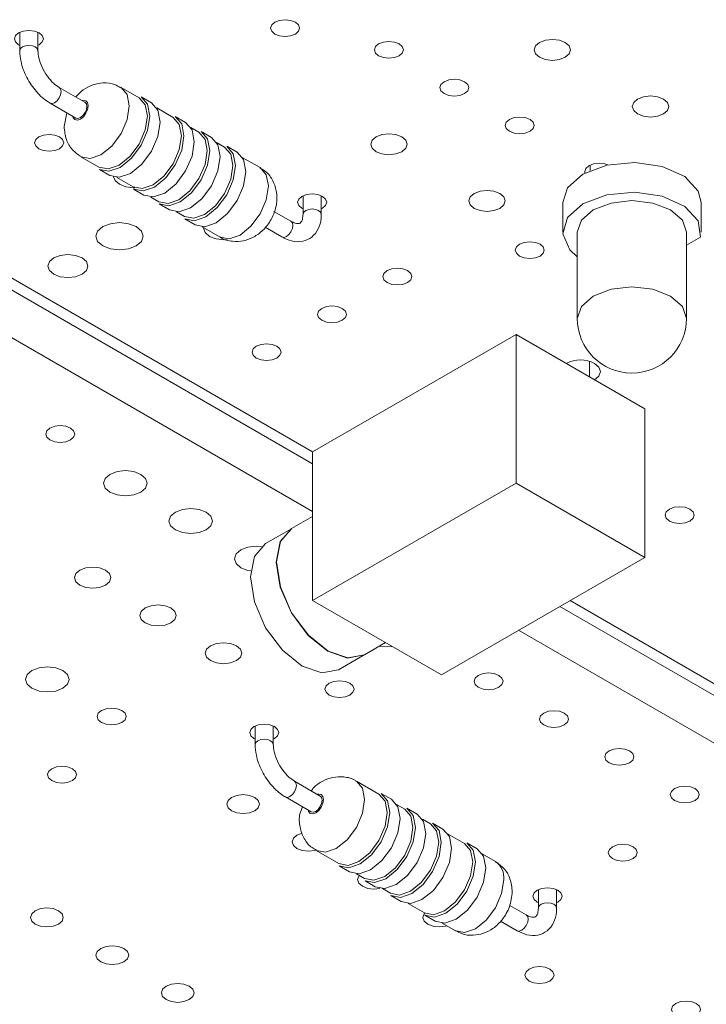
# Model space of a CAD drawing. Header units: millimetres. Extents: x 0 to 210, y 0 to 297.
# Tile 9 of 14: x 111.23 to 115, y 139.54 to 144.95. Entities that reach past the tile are written whole.
import ezdxf

# ---------------------------------------------------------------- set-up
doc = ezdxf.new("R2010")
doc.units = ezdxf.units.MM

msp = doc.modelspace()

# ---------------------------------------------------------------- linework, layer by layer
at = {"color": 7, "linetype": 'Continuous', "lineweight": 15}
for p, q in [((111.2339, 144.8824), (111.2339, 144.7811)), ((111.3339, 144.7811), (111.3339, 144.8823)), ((112.842, 142.5127), (109.0943, 144.6762)), ((109.3772, 144.5782), (112.842, 142.578)), ((111.5918, 144.4978), (111.4504, 144.5795)), ((111.8889, 144.5226), (111.7899, 144.5798)), ((111.9576, 144.4945), (111.901, 144.5272)), ((111.4004, 144.4929), (111.5418, 144.4112)), ((111.4916, 144.4402), (111.4775, 144.3647)), ((112.076, 144.4146), (111.9861, 144.4665)), ((112.1446, 144.3865), (112.0881, 144.4192)), ((112.842, 142.2514), (109.0943, 144.4149)), ((112.2174, 144.333), (112.1732, 144.3585)), ((112.2861, 144.3049), (112.2295, 144.3375)), ((112.3589, 144.2513), (112.3146, 144.2769)), ((112.4275, 144.2232), (112.3709, 144.2559)), ((111.5699, 144.1987), (111.6689, 144.1416)), ((112.5536, 144.1389), (112.456, 144.1952)), ((114.3658, 144.1527), (114.3658, 144.1226)), ((111.671, 144.1288), (111.7276, 144.0962)), ((111.7661, 144.0854), (111.856, 144.0335)), ((111.8581, 144.0208), (111.9147, 143.9881)), ((112.7896, 143.9843), (112.7896, 143.8831)), ((112.8896, 143.8831), (112.8896, 143.9843)), ((111.9532, 143.9774), (111.9974, 143.9519)), ((111.9995, 143.9392), (112.0561, 143.9065)), ((114.2154, 143.9478), (114.2154, 143.7845)), ((114.9754, 143.7845), (114.9754, 143.9478)), ((112.0946, 143.8958), (112.1389, 143.8703)), ((112.7232, 143.8447), (112.6296, 143.8987)), ((112.7896, 143.8841), (112.7896, 143.8831)), ((112.1409, 143.8575), (112.1975, 143.8249)), ((112.2361, 143.8142), (112.3336, 143.7578)), ((112.5811, 143.8113), (112.6732, 143.7581)), ((114.2954, 143.7845), (114.2954, 143.3109)), ((114.8954, 143.3109), (114.8954, 143.7845)), ((114.8954, 143.7127), (114.9725, 143.7572)), ((113.9592, 143.2229), (112.842, 142.578)), ((113.9592, 142.4064), (113.9592, 143.2229)), ((114.6663, 142.8147), (113.9592, 143.2229)), ((114.235, 143.0639), (114.235, 143.0637)), ((114.3623, 143.0756), (114.3623, 142.9903)), ((114.6663, 141.9982), (114.6663, 142.8147)), ((112.842, 141.7614), (112.842, 142.578)), ((113.9592, 142.4064), (112.842, 141.7614)), ((114.6663, 141.9982), (113.9592, 142.4064)), ((112.842, 142.2234), (112.7269, 142.1569)), ((112.7255, 142.1561), (112.584, 142.0744)), ((113.5491, 141.3532), (114.6663, 141.9982)), ((112.842, 141.7614), (113.5491, 141.3532)), ((116.7311, 140.2676), (114.1998, 141.7289)), ((114.2563, 141.7615), (117.014, 140.1695)), ((116.7311, 140.0063), (113.9735, 141.5982)), ((113.1268, 141.4641), (113.242, 141.5305)), ((112.984, 141.3816), (113.1254, 141.4632)), ((112.5262, 141.0726), (112.5262, 140.9713)), ((112.6262, 140.9713), (112.6262, 141.0725)), ((112.8841, 140.688), (112.7427, 140.7696)), ((113.2062, 140.6983), (113.0822, 140.7699)), ((113.2749, 140.6702), (113.2183, 140.7029)), ((112.6927, 140.683), (112.8341, 140.6014)), ((113.3477, 140.6167), (113.3034, 140.6422)), ((113.4163, 140.5886), (113.3597, 140.6213)), ((113.4891, 140.535), (113.4448, 140.5606)), ((113.5577, 140.507), (113.5011, 140.5396)), ((113.6762, 140.427), (113.5863, 140.4789)), ((113.7448, 140.3989), (113.6882, 140.4316)), ((112.8622, 140.3889), (112.9862, 140.3173)), ((113.8459, 140.3291), (113.7734, 140.3709)), ((112.9883, 140.3045), (113.0449, 140.2719)), ((113.0834, 140.2611), (113.1277, 140.2356)), ((113.1297, 140.2229), (113.1863, 140.1902)), ((113.2249, 140.1795), (113.2691, 140.154)), ((114.0819, 140.1744), (114.0819, 140.0732)), ((114.1819, 140.0732), (114.1819, 140.1744)), ((113.2712, 140.1412), (113.3277, 140.1086)), ((113.3663, 140.0979), (113.4562, 140.046)), ((114.0154, 140.0349), (113.9242, 140.0876)), ((114.0819, 140.0732), (114.0819, 140.0743)), ((113.4583, 140.0332), (113.5148, 140.0006)), ((113.5534, 139.9899), (113.6259, 139.948)), ((113.8741, 140.001), (113.9654, 139.9483))]:
    msp.add_line(p, q, dxfattribs=at)
at = {"color": 7, "linetype": 'Continuous', "lineweight": 15, "flags": 128}
for points in [[(112.7473, 144.9378), (112.7214, 144.9477), (112.6909, 144.9512), (112.6603, 144.9477), (112.6345, 144.9378), (112.6172, 144.9228), (112.6111, 144.9052), (112.6172, 144.8876), (112.6345, 144.8726), (112.6603, 144.8627), (112.6909, 144.8592), (112.7214, 144.8627), (112.7473, 144.8726), (112.7646, 144.8876), (112.7706, 144.9052), (112.7646, 144.9228), (112.7473, 144.9378)], [(111.3402, 144.8791), (111.3144, 144.8891), (111.2838, 144.8926), (111.2533, 144.8891), (111.2274, 144.8791), (111.2102, 144.8641), (111.2041, 144.8465), (111.2102, 144.8289), (111.2274, 144.814), (111.2339, 144.8106)], [(111.3339, 144.8107), (111.3402, 144.814), (111.3575, 144.8289), (111.3636, 144.8465), (111.3575, 144.8641), (111.3402, 144.8791)], [(113.3173, 144.8181), (113.2915, 144.8281), (113.2609, 144.8316), (113.2304, 144.8281), (113.2045, 144.8181), (113.1872, 144.8032), (113.1812, 144.7855), (113.1872, 144.7679), (113.2045, 144.753), (113.2304, 144.743), (113.2609, 144.7395), (113.2915, 144.743), (113.3173, 144.753), (113.3346, 144.7679), (113.3407, 144.7855), (113.3346, 144.8032), (113.3173, 144.8181)], [(114.2297, 144.8264), (114.1973, 144.8389), (114.159, 144.8433), (114.1207, 144.8389), (114.0882, 144.8264), (114.0665, 144.8077), (114.0589, 144.7855), (114.0665, 144.7634), (114.0882, 144.7447), (114.1207, 144.7322), (114.159, 144.7278), (114.1973, 144.7322), (114.2297, 144.7447), (114.2514, 144.7634), (114.259, 144.7855), (114.2514, 144.8077), (114.2297, 144.8264)], [(113.6765, 144.6107), (113.6507, 144.6207), (113.6201, 144.6242), (113.5896, 144.6207), (113.5638, 144.6107), (113.5465, 144.5958), (113.5404, 144.5782), (113.5465, 144.5606), (113.5638, 144.5456), (113.5896, 144.5356), (113.6201, 144.5321), (113.6507, 144.5356), (113.6765, 144.5456), (113.6938, 144.5606), (113.6999, 144.5782), (113.6938, 144.5958), (113.6765, 144.6107)], [(111.901, 144.5272), (111.901, 144.5272), (111.9362, 144.4866), (111.9486, 144.4219), (111.9362, 144.3429), (111.901, 144.2616), (111.8482, 144.1904), (111.786, 144.1402), (111.7238, 144.1186), (111.671, 144.1288)], [(114.7685, 144.5154), (114.7361, 144.5279), (114.6978, 144.5323), (114.6595, 144.5279), (114.627, 144.5154), (114.6053, 144.4966), (114.5977, 144.4745), (114.6053, 144.4524), (114.627, 144.4336), (114.6595, 144.4211), (114.6978, 144.4167), (114.7361, 144.4211), (114.7685, 144.4336), (114.7902, 144.4524), (114.7979, 144.4745), (114.7902, 144.4966), (114.7685, 144.5154)], [(111.5418, 144.4112), (111.5533, 144.409), (111.5668, 144.4137), (111.5803, 144.4246), (111.5918, 144.4401), (111.5995, 144.4578), (111.6021, 144.475)], [(111.6021, 144.475), (111.5995, 144.489), (111.5918, 144.4978), (111.5918, 144.4978)], [(111.6689, 144.1416), (111.7194, 144.1317), (111.7789, 144.1524), (111.8385, 144.2005), (111.8889, 144.2686), (111.9226, 144.3463), (111.9345, 144.4219), (111.9226, 144.4838), (111.8889, 144.5226), (111.8889, 144.5226)], [(112.0052, 144.3892), (111.9928, 144.454), (111.9576, 144.4945), (111.9576, 144.4945)], [(112.0881, 144.4192), (112.0881, 144.4192), (112.1233, 144.3786), (112.1357, 144.3139), (112.1233, 144.2349), (112.0881, 144.1536), (112.0353, 144.0824), (111.9731, 144.0322), (111.9109, 144.0106), (111.8581, 144.0208)], [(114.0358, 144.4034), (114.0099, 144.4134), (113.9794, 144.4169), (113.9488, 144.4134), (113.923, 144.4034), (113.9057, 144.3884), (113.8996, 144.3708), (113.9057, 144.3532), (113.923, 144.3383), (113.9488, 144.3283), (113.9794, 144.3248), (114.0099, 144.3283), (114.0358, 144.3383), (114.053, 144.3532), (114.0591, 144.3708), (114.053, 144.3884), (114.0358, 144.4034)], [(111.7276, 144.0962), (111.7803, 144.0859), (111.8426, 144.1075), (111.9048, 144.1578), (111.9576, 144.2289), (111.9928, 144.3102), (112.0052, 144.3892)], [(111.856, 144.0335), (111.9065, 144.0237), (111.966, 144.0444), (112.0256, 144.0925), (112.076, 144.1605), (112.1097, 144.2383), (112.1216, 144.3139), (112.1097, 144.3758), (112.076, 144.4146), (112.076, 144.4146)], [(112.1923, 144.2812), (112.1799, 144.3459), (112.1447, 144.3865), (112.1446, 144.3865)], [(111.4516, 144.308), (111.4257, 144.318), (111.3952, 144.3215), (111.3647, 144.318), (111.3388, 144.308), (111.3215, 144.293), (111.3154, 144.2754), (111.3215, 144.2578), (111.3388, 144.2429), (111.3647, 144.2329), (111.3952, 144.2294), (111.4257, 144.2329), (111.4516, 144.2429), (111.4689, 144.2578), (111.475, 144.2754), (111.4689, 144.293), (111.4516, 144.308)], [(111.9974, 143.9519), (112.0479, 143.9421), (112.1074, 143.9628), (112.167, 144.0108), (112.2174, 144.0789), (112.2512, 144.1567), (112.263, 144.2322), (112.2512, 144.2941), (112.2174, 144.333), (112.2174, 144.333)], [(112.2295, 144.3375), (112.2295, 144.3375), (112.2648, 144.297), (112.2771, 144.2322), (112.2648, 144.1532), (112.2295, 144.0719), (112.1767, 144.0008), (112.1145, 143.9505), (112.0523, 143.9289), (111.9995, 143.9392)], [(113.3317, 144.308), (113.2992, 144.3205), (113.2609, 144.3249), (113.2226, 144.3205), (113.1902, 144.308), (113.1685, 144.2892), (113.1609, 144.2671), (113.1685, 144.245), (113.1902, 144.2263), (113.2226, 144.2138), (113.2609, 144.2094), (113.2992, 144.2138), (113.3317, 144.2263), (113.3534, 144.245), (113.361, 144.2671), (113.3534, 144.2892), (113.3317, 144.308)], [(111.9147, 143.9881), (111.9674, 143.9779), (112.0297, 143.9995), (112.0919, 144.0498), (112.1447, 144.1209), (112.1799, 144.2022), (112.1923, 144.2812)], [(112.3709, 144.2559), (112.3709, 144.2559), (112.4062, 144.2153), (112.4186, 144.1506), (112.4062, 144.0716), (112.3709, 143.9903), (112.3182, 143.9191), (112.2559, 143.8689), (112.1937, 143.8473), (112.1409, 143.8575)], [(112.3337, 144.1996), (112.3213, 144.2643), (112.2861, 144.3049), (112.2861, 144.3049)], [(112.0561, 143.9065), (112.1088, 143.8963), (112.1711, 143.9179), (112.2333, 143.9681), (112.2861, 144.0393), (112.3213, 144.1206), (112.3337, 144.1996)], [(112.1389, 143.8703), (112.1893, 143.8605), (112.2489, 143.8812), (112.3084, 143.9292), (112.3589, 143.9973), (112.3926, 144.075), (112.4044, 144.1506), (112.3926, 144.2125), (112.3589, 144.2513), (112.3589, 144.2513)], [(112.4751, 144.1179), (112.4628, 144.1827), (112.4275, 144.2232), (112.4275, 144.2232)], [(114.2154, 143.9478), (114.2414, 144.0275), (114.3267, 144.1029), (114.4573, 144.1522), (114.6112, 144.167), (114.7624, 144.1448), (114.8855, 144.0895), (114.9597, 144.0103), (114.9754, 143.9478)], [(114.4638, 144.1536), (114.4463, 144.1593), (114.4158, 144.1628), (114.3853, 144.1593), (114.3594, 144.1493), (114.3421, 144.1344), (114.336, 144.1168), (114.3373, 144.1088)], [(112.1975, 143.8249), (112.2503, 143.8146), (112.3125, 143.8362), (112.3747, 143.8865), (112.4275, 143.9576), (112.4628, 144.0389), (112.4751, 144.1179)], [(111.749, 144.0877), (111.7571, 144.068), (111.781, 144.0473), (111.8168, 144.0335), (111.8589, 144.0287), (111.8658, 144.0288)], [(112.896, 143.981), (112.8701, 143.9909), (112.8396, 143.9945), (112.8091, 143.9909), (112.7832, 143.981), (112.7659, 143.966), (112.7598, 143.9484), (112.7659, 143.9308), (112.7832, 143.9158), (112.7896, 143.9125)], [(113.8705, 143.9969), (113.838, 144.0095), (113.7998, 144.0139), (113.7615, 144.0095), (113.729, 143.9969), (113.7073, 143.9782), (113.6997, 143.9561), (113.7073, 143.934), (113.729, 143.9152), (113.7615, 143.9027), (113.7998, 143.8983), (113.838, 143.9027), (113.8705, 143.9152), (113.8922, 143.934), (113.8998, 143.9561), (113.8922, 143.9782), (113.8705, 143.9969)], [(114.2954, 143.6498), (114.2541, 143.6881), (114.2157, 143.7754), (114.2414, 143.8642), (114.3267, 143.9396), (114.4573, 143.9888), (114.6112, 144.0037), (114.7624, 143.9815), (114.8855, 143.9262), (114.9597, 143.847), (114.9725, 143.7572), (114.9725, 143.7572)], [(112.8896, 143.9125), (112.896, 143.9158), (112.9133, 143.9308), (112.9193, 143.9484), (112.9133, 143.966), (112.896, 143.981)], [(114.2954, 143.7845), (114.3182, 143.8507), (114.3833, 143.9069), (114.4806, 143.9445), (114.5954, 143.9577), (114.7102, 143.9445), (114.8075, 143.9069), (114.8726, 143.8508), (114.8954, 143.7845), (114.8954, 143.7845)], [(111.8733, 143.8149), (111.8311, 143.8311), (111.7813, 143.8369), (111.7316, 143.8311), (111.6894, 143.8149), (111.6612, 143.7905), (111.6513, 143.7618), (111.6612, 143.733), (111.6894, 143.7087), (111.7316, 143.6924), (111.7813, 143.6867), (111.8311, 143.6924), (111.8733, 143.7087), (111.9015, 143.733), (111.9114, 143.7618), (111.9015, 143.7905), (111.8733, 143.8149)], [(112.2438, 143.8097), (112.2437, 143.8066), (112.2521, 143.7822), (112.276, 143.7616), (112.3117, 143.7478), (112.3539, 143.7429), (112.3722, 143.7438)], [(114.0911, 143.7186), (114.0652, 143.7286), (114.0347, 143.7321), (114.0042, 143.7286), (113.9783, 143.7186), (113.961, 143.7037), (113.9549, 143.6861), (113.961, 143.6685), (113.9783, 143.6535), (114.0042, 143.6435), (114.0347, 143.64), (114.0652, 143.6436), (114.0911, 143.6535), (114.1084, 143.6685), (114.1144, 143.6861), (114.1084, 143.7037), (114.0911, 143.7186)], [(111.5762, 143.6434), (111.5405, 143.6572), (111.4983, 143.662), (111.4561, 143.6572), (111.4203, 143.6434), (111.3964, 143.6227), (111.3881, 143.5984), (111.3964, 143.574), (111.4203, 143.5534), (111.4561, 143.5396), (111.4983, 143.5347), (111.5405, 143.5396), (111.5762, 143.5534), (111.6001, 143.574), (111.6085, 143.5984), (111.6001, 143.6227), (111.5762, 143.6434)], [(113.364, 143.5731), (113.3382, 143.5831), (113.3076, 143.5866), (113.2771, 143.5831), (113.2512, 143.5731), (113.2339, 143.5581), (113.2279, 143.5405), (113.2339, 143.5229), (113.2512, 143.508), (113.2771, 143.498), (113.3076, 143.4945), (113.3382, 143.498), (113.364, 143.508), (113.3813, 143.5229), (113.3874, 143.5405), (113.3813, 143.5581), (113.364, 143.5731)], [(113.0048, 143.3657), (112.9789, 143.3757), (112.9484, 143.3792), (112.9179, 143.3757), (112.892, 143.3657), (112.8747, 143.3508), (112.8687, 143.3331), (112.8747, 143.3155), (112.892, 143.3006), (112.9179, 143.2906), (112.9484, 143.2871), (112.9789, 143.2906), (113.0048, 143.3006), (113.0221, 143.3155), (113.0282, 143.3331), (113.0221, 143.3508), (113.0048, 143.3657)], [(112.6456, 143.1583), (112.6197, 143.1683), (112.5892, 143.1718), (112.5587, 143.1683), (112.5328, 143.1583), (112.5155, 143.1434), (112.5095, 143.1258), (112.5155, 143.1082), (112.5328, 143.0932), (112.5587, 143.0832), (112.5892, 143.0797), (112.6197, 143.0832), (112.6456, 143.0932), (112.6629, 143.1082), (112.669, 143.1258), (112.6629, 143.1434), (112.6456, 143.1583)], [(114.3907, 142.9738), (114.4145, 142.9944), (114.4229, 143.0188), (114.4145, 143.0431), (114.3907, 143.0638)], [(111.5125, 142.7087), (111.4866, 142.7187), (111.4561, 142.7222), (111.4256, 142.7187), (111.3997, 142.7087), (111.3824, 142.6937), (111.3764, 142.6761), (111.3824, 142.6585), (111.3997, 142.6436), (111.4256, 142.6336), (111.4561, 142.6301), (111.4866, 142.6336), (111.5125, 142.6436), (111.5298, 142.6585), (111.5359, 142.6761), (111.5298, 142.6937), (111.5125, 142.7087)], [(111.8987, 142.4546), (111.8598, 142.4697), (111.8139, 142.4749), (111.768, 142.4697), (111.7291, 142.4546), (111.7031, 142.4322), (111.694, 142.4057), (111.7031, 142.3792), (111.7291, 142.3568), (111.768, 142.3418), (111.8139, 142.3365), (111.8598, 142.3418), (111.8987, 142.3568), (111.9246, 142.3792), (111.9338, 142.4057), (111.9246, 142.4322), (111.8987, 142.4546)], [(112.2579, 142.2473), (112.219, 142.2623), (112.1731, 142.2676), (112.1272, 142.2623), (112.0883, 142.2473), (112.0623, 142.2248), (112.0532, 142.1983), (112.0623, 142.1719), (112.0883, 142.1494), (112.1272, 142.1344), (112.1731, 142.1291), (112.219, 142.1344), (112.2579, 142.1494), (112.2839, 142.1719), (112.293, 142.1983), (112.2839, 142.2248), (112.2579, 142.2473)], [(114.914, 142.2635), (114.8881, 142.2735), (114.8576, 142.277), (114.8271, 142.2735), (114.8012, 142.2635), (114.7839, 142.2486), (114.7779, 142.231), (114.7839, 142.2134), (114.8012, 142.1984), (114.8271, 142.1885), (114.8576, 142.1849), (114.8881, 142.1884), (114.914, 142.1984), (114.9313, 142.2134), (114.9374, 142.231), (114.9313, 142.2486), (114.914, 142.2635)], [(113.1254, 141.4632), (113.0337, 141.4454), (112.9254, 141.483), (112.8172, 141.5704), (112.7254, 141.6942), (112.6641, 141.8355), (112.6426, 141.9729), (112.6641, 142.0855), (112.7254, 142.1561), (112.7255, 142.1561)], [(113.1268, 141.4641), (113.0351, 141.4462), (112.9269, 141.4839), (112.8186, 141.5712), (112.7269, 141.695), (112.6655, 141.8363), (112.644, 141.9738), (112.6655, 142.0863), (112.7269, 142.1569), (112.7269, 142.1569)], [(112.5615, 142.0581), (112.5323, 142.0602), (112.4864, 142.0549), (112.4475, 142.0399), (112.4215, 142.0175), (112.4124, 141.991), (112.4215, 141.9645), (112.4475, 141.942), (112.4864, 141.927), (112.5027, 141.9239)], [(112.984, 141.3816), (112.8923, 141.3638), (112.784, 141.4014), (112.6758, 141.4887), (112.584, 141.6125), (112.5227, 141.7539), (112.5012, 141.8913), (112.5227, 142.0039), (112.584, 142.0744), (112.584, 142.0744)], [(111.705, 141.9281), (111.6726, 141.9407), (111.6343, 141.9451), (111.596, 141.9407), (111.5635, 141.9281), (111.5418, 141.9094), (111.5342, 141.8873), (111.5418, 141.8652), (111.5635, 141.8464), (111.596, 141.8339), (111.6343, 141.8295), (111.6726, 141.8339), (111.705, 141.8464), (111.7267, 141.8652), (111.7344, 141.8873), (111.7267, 141.9094), (111.705, 141.9281)], [(112.0643, 141.7208), (112.0318, 141.7333), (111.9935, 141.7377), (111.9552, 141.7333), (111.9227, 141.7208), (111.901, 141.702), (111.8934, 141.6799), (111.901, 141.6578), (111.9227, 141.6391), (111.9552, 141.6265), (111.9935, 141.6222), (112.0318, 141.6265), (112.0643, 141.6391), (112.0859, 141.6578), (112.0936, 141.6799), (112.0859, 141.702), (112.0643, 141.7208)], [(112.4235, 141.5134), (112.391, 141.5259), (112.3527, 141.5303), (112.3144, 141.5259), (112.2819, 141.5134), (112.2602, 141.4947), (112.2526, 141.4726), (112.2602, 141.4504), (112.2819, 141.4317), (112.3144, 141.4192), (112.3527, 141.4148), (112.391, 141.4192), (112.4235, 141.4317), (112.4452, 141.4504), (112.4528, 141.4726), (112.4452, 141.4947), (112.4235, 141.5134)], [(113.2088, 141.5114), (113.2507, 141.507), (113.2792, 141.509)], [(111.4701, 141.3778), (111.4312, 141.3928), (111.3853, 141.3981), (111.3395, 141.3928), (111.3006, 141.3778), (111.2746, 141.3553), (111.2655, 141.3288), (111.2746, 141.3024), (111.3006, 141.2799), (111.3395, 141.2649), (111.3853, 141.2596), (111.4312, 141.2649), (111.4701, 141.2799), (111.4961, 141.3024), (111.5052, 141.3289), (111.4961, 141.3553), (111.4701, 141.3778)], [(113.8646, 141.3508), (113.8387, 141.3608), (113.8082, 141.3643), (113.7777, 141.3608), (113.7518, 141.3508), (113.7345, 141.3359), (113.7285, 141.3183), (113.7345, 141.3007), (113.7518, 141.2857), (113.7777, 141.2757), (113.8082, 141.2722), (113.8387, 141.2757), (113.8646, 141.2857), (113.8819, 141.3007), (113.888, 141.3183), (113.8819, 141.3359), (113.8646, 141.3508)], [(113.046, 141.3079), (113.0201, 141.3179), (112.9896, 141.3214), (112.9591, 141.3179), (112.9332, 141.3079), (112.9159, 141.293), (112.9098, 141.2753), (112.9159, 141.2577), (112.9332, 141.2428), (112.9591, 141.2328), (112.9896, 141.2293), (113.0201, 141.2328), (113.046, 141.2428), (113.0633, 141.2577), (113.0693, 141.2753), (113.0633, 141.293), (113.046, 141.3079)], [(111.7952, 141.1574), (111.7693, 141.1673), (111.7388, 141.1708), (111.7083, 141.1673), (111.6824, 141.1574), (111.6651, 141.1424), (111.6591, 141.1248), (111.6651, 141.1072), (111.6824, 141.0922), (111.7083, 141.0823), (111.7388, 141.0788), (111.7693, 141.0823), (111.7952, 141.0922), (111.8125, 141.1072), (111.8186, 141.1248), (111.8125, 141.1424), (111.7952, 141.1574)], [(114.2238, 141.1435), (114.1979, 141.1534), (114.1674, 141.1569), (114.1369, 141.1534), (114.111, 141.1435), (114.0937, 141.1285), (114.0877, 141.1109), (114.0937, 141.0933), (114.111, 141.0783), (114.1369, 141.0684), (114.1674, 141.0649), (114.1979, 141.0684), (114.2238, 141.0783), (114.2411, 141.0933), (114.2472, 141.1109), (114.2411, 141.1285), (114.2238, 141.1435)], [(112.6325, 141.0692), (112.6066, 141.0792), (112.5761, 141.0827), (112.5456, 141.0792), (112.5197, 141.0692), (112.5024, 141.0543), (112.4964, 141.0367), (112.5024, 141.019), (112.5197, 141.0041), (112.5262, 141.0008)], [(112.6262, 141.0008), (112.6325, 141.0041), (112.6498, 141.019), (112.6559, 141.0367), (112.6498, 141.0543), (112.6325, 141.0692)], [(114.583, 140.9361), (114.5572, 140.9461), (114.5266, 140.9496), (114.4961, 140.9461), (114.4702, 140.9361), (114.453, 140.9212), (114.4469, 140.9035), (114.453, 140.8859), (114.4702, 140.871), (114.4961, 140.861), (114.5266, 140.8575), (114.5572, 140.861), (114.583, 140.871), (114.6003, 140.8859), (114.6064, 140.9035), (114.6003, 140.9212), (114.583, 140.9361)], [(111.5226, 140.8382), (111.4967, 140.8482), (111.4662, 140.8517), (111.4356, 140.8482), (111.4098, 140.8382), (111.3925, 140.8233), (111.3864, 140.8057), (111.3925, 140.788), (111.4098, 140.7731), (111.4356, 140.7631), (111.4662, 140.7596), (111.4967, 140.7631), (111.5226, 140.7731), (111.5399, 140.788), (111.5459, 140.8057), (111.5399, 140.8233), (111.5226, 140.8382)], [(114.9422, 140.7287), (114.9164, 140.7387), (114.8859, 140.7422), (114.8553, 140.7387), (114.8295, 140.7287), (114.8122, 140.7138), (114.8061, 140.6962), (114.8122, 140.6786), (114.8295, 140.6636), (114.8553, 140.6536), (114.8858, 140.6501), (114.9164, 140.6536), (114.9422, 140.6636), (114.9595, 140.6786), (114.9656, 140.6962), (114.9595, 140.7138), (114.9422, 140.7287)], [(112.524, 140.6806), (112.4949, 140.6919), (112.4605, 140.6958), (112.4261, 140.6919), (112.3969, 140.6806), (112.3774, 140.6638), (112.3705, 140.6439), (112.3774, 140.6241), (112.3969, 140.6072), (112.4261, 140.596), (112.4605, 140.592), (112.4949, 140.596), (112.524, 140.6072), (112.5435, 140.6241), (112.5504, 140.6439), (112.5435, 140.6638), (112.524, 140.6806)], [(112.8841, 140.688), (112.8841, 140.688), (112.8917, 140.6792), (112.8944, 140.6651)], [(112.9862, 140.3173), (113.0367, 140.3075), (113.0962, 140.3281), (113.1558, 140.3762), (113.2062, 140.4443), (113.24, 140.522), (113.2518, 140.5976), (113.24, 140.6595), (113.2062, 140.6983), (113.2062, 140.6983)], [(113.2183, 140.7029), (113.2183, 140.7029), (113.2536, 140.6623), (113.2659, 140.5976), (113.2536, 140.5186), (113.2183, 140.4373), (113.1655, 140.3661), (113.1033, 140.3159), (113.0411, 140.2943), (112.9883, 140.3045)], [(112.8944, 140.6651), (112.8917, 140.6479), (112.8841, 140.6303), (112.8726, 140.6148), (112.8591, 140.6039), (112.8455, 140.5992), (112.8341, 140.6014)], [(113.3225, 140.5649), (113.3101, 140.6297), (113.2749, 140.6702), (113.2749, 140.6702)], [(113.1277, 140.2356), (113.1781, 140.2258), (113.2377, 140.2465), (113.2972, 140.2945), (113.3477, 140.3626), (113.3814, 140.4404), (113.3932, 140.5159), (113.3814, 140.5779), (113.3477, 140.6167), (113.3477, 140.6167)], [(113.3597, 140.6213), (113.3597, 140.6212), (113.395, 140.5807), (113.4074, 140.5159), (113.395, 140.4369), (113.3597, 140.3556), (113.307, 140.2845), (113.2447, 140.2343), (113.1825, 140.2126), (113.1297, 140.2229)], [(113.4639, 140.4833), (113.4516, 140.548), (113.4163, 140.5886), (113.4163, 140.5886)], [(113.0449, 140.2719), (113.0976, 140.2616), (113.1599, 140.2832), (113.2221, 140.3335), (113.2749, 140.4046), (113.3101, 140.4859), (113.3225, 140.5649)], [(113.2691, 140.154), (113.3196, 140.1442), (113.3791, 140.1649), (113.4386, 140.2129), (113.4891, 140.281), (113.5228, 140.3587), (113.5346, 140.4343), (113.5228, 140.4962), (113.4891, 140.535), (113.4891, 140.535)], [(113.5011, 140.5396), (113.5012, 140.5396), (113.5364, 140.499), (113.5488, 140.4343), (113.5364, 140.3553), (113.5012, 140.274), (113.4484, 140.2028), (113.3862, 140.1526), (113.3239, 140.131), (113.2712, 140.1412)], [(112.7852, 140.4845), (112.7561, 140.4733), (112.7366, 140.4564), (112.7298, 140.4365), (112.7366, 140.4167), (112.7561, 140.3998), (112.7853, 140.3886), (112.8197, 140.3846), (112.8541, 140.3886), (112.8637, 140.3913)], [(113.1863, 140.1902), (113.2391, 140.18), (113.3013, 140.2016), (113.3635, 140.2518), (113.4163, 140.323), (113.4516, 140.4043), (113.4639, 140.4833)], [(113.6054, 140.4016), (113.593, 140.4664), (113.5577, 140.5069), (113.5577, 140.507)], [(113.4562, 140.046), (113.5067, 140.0362), (113.5662, 140.0569), (113.6257, 140.1049), (113.6762, 140.173), (113.7099, 140.2507), (113.7217, 140.3263), (113.7099, 140.3882), (113.6762, 140.427), (113.6762, 140.427)], [(113.6882, 140.4316), (113.6883, 140.4316), (113.7235, 140.391), (113.7359, 140.3263), (113.7235, 140.2473), (113.6883, 140.166), (113.6355, 140.0948), (113.5733, 140.0446), (113.511, 140.023), (113.4583, 140.0332)], [(114.6017, 140.4098), (114.5758, 140.4198), (114.5453, 140.4233), (114.5148, 140.4198), (114.4889, 140.4098), (114.4716, 140.3949), (114.4656, 140.3772), (114.4716, 140.3596), (114.4889, 140.3447), (114.5148, 140.3347), (114.5453, 140.3312), (114.5758, 140.3347), (114.6017, 140.3447), (114.619, 140.3596), (114.6251, 140.3772), (114.619, 140.3949), (114.6017, 140.4098)], [(113.3277, 140.1086), (113.3805, 140.0983), (113.4427, 140.12), (113.505, 140.1702), (113.5577, 140.2414), (113.593, 140.3226), (113.6054, 140.4016)], [(113.7925, 140.2936), (113.7801, 140.3584), (113.7448, 140.3989), (113.7448, 140.3989)], [(113.0985, 140.2524), (113.0958, 140.249), (113.089, 140.2292), (113.0958, 140.2093), (113.1153, 140.1925), (113.1445, 140.1812), (113.1789, 140.1773), (113.2119, 140.1809)], [(113.5148, 140.0006), (113.5676, 139.9903), (113.6298, 140.0119), (113.6921, 140.0622), (113.7448, 140.1333), (113.7801, 140.2146), (113.7925, 140.2936)], [(114.1883, 140.1711), (114.1624, 140.1811), (114.1319, 140.1846), (114.1013, 140.1811), (114.0755, 140.1711), (114.0582, 140.1562), (114.0521, 140.1386), (114.0582, 140.1209), (114.0755, 140.106), (114.0819, 140.1027)], [(114.1819, 140.1027), (114.1883, 140.106), (114.2056, 140.1209), (114.2116, 140.1386), (114.2056, 140.1562), (114.1883, 140.1711)], [(111.4464, 140.0585), (111.4172, 140.0698), (111.3828, 140.0737), (111.3484, 140.0698), (111.3193, 140.0585), (111.2998, 140.0417), (111.2929, 140.0218), (111.2998, 140.0019), (111.3192, 139.9851), (111.3484, 139.9739), (111.3828, 139.9699), (111.4172, 139.9739), (111.4464, 139.9851), (111.4659, 140.0019), (111.4727, 140.0218), (111.4659, 140.0417), (111.4464, 140.0585)], [(113.4577, 140.0451), (113.455, 140.0417), (113.4482, 140.0218), (113.455, 140.0019), (113.4745, 139.9851), (113.5037, 139.9739), (113.5381, 139.9699), (113.5725, 139.9739), (113.5784, 139.9754)], [(111.8056, 139.8511), (111.7765, 139.8624), (111.742, 139.8664), (111.7076, 139.8624), (111.6785, 139.8511), (111.659, 139.8343), (111.6521, 139.8144), (111.659, 139.7946), (111.6785, 139.7777), (111.7076, 139.7665), (111.742, 139.7625), (111.7765, 139.7665), (111.8056, 139.7777), (111.8251, 139.7946), (111.832, 139.8144), (111.8251, 139.8343), (111.8056, 139.8511)], [(114.1445, 139.7377), (114.1186, 139.7477), (114.0879, 139.7512), (114.0573, 139.7477), (114.0314, 139.7377), (114.014, 139.7227), (114.0079, 139.705), (114.014, 139.6873), (114.0314, 139.6724), (114.0573, 139.6623), (114.0879, 139.6588), (114.1185, 139.6623), (114.1445, 139.6724), (114.1618, 139.6873), (114.1679, 139.705), (114.1618, 139.7227), (114.1445, 139.7377)], [(112.1648, 139.6438), (112.1357, 139.655), (112.1013, 139.659), (112.0668, 139.655), (112.0377, 139.6438), (112.0182, 139.6269), (112.0113, 139.6071), (112.0182, 139.5872), (112.0377, 139.5704), (112.0668, 139.5591), (112.1013, 139.5552), (112.1357, 139.5591), (112.1648, 139.5704), (112.1843, 139.5872), (112.1912, 139.6071), (112.1843, 139.6269), (112.1648, 139.6438)], [(114.9491, 139.549), (114.9232, 139.559), (114.8927, 139.5625), (114.8622, 139.559), (114.8363, 139.549), (114.819, 139.5341), (114.8129, 139.5165), (114.819, 139.4988), (114.8363, 139.4839), (114.8622, 139.4739), (114.8927, 139.4704), (114.9232, 139.4739), (114.9491, 139.4839), (114.9664, 139.4988), (114.9724, 139.5165), (114.9664, 139.5341), (114.9491, 139.549)]]:
    msp.add_lwpolyline(points, dxfattribs=at)
at = {"color": 8, "linetype": 'Continuous', "lineweight": 15, "flags": 128}
for points in [[(111.2339, 144.7811), (111.2378, 144.7922), (111.2486, 144.8015), (111.2648, 144.8078), (111.2839, 144.81), (111.3031, 144.8078), (111.3193, 144.8015), (111.3301, 144.7922), (111.3339, 144.7811), (111.3339, 144.7811)], [(111.4004, 144.4929), (111.4118, 144.4907), (111.4254, 144.4954), (111.4389, 144.5063), (111.4504, 144.5217), (111.458, 144.5394), (111.4607, 144.5566), (111.458, 144.5707), (111.4504, 144.5795), (111.4504, 144.5795)], [(111.5699, 144.1987), (111.5699, 144.1987), (111.6204, 144.1889), (111.6799, 144.2096), (111.7395, 144.2576), (111.7899, 144.3257), (111.8236, 144.4035), (111.8355, 144.479), (111.8236, 144.5409), (111.79, 144.5797)], [(111.5252, 144.4208), (111.5276, 144.4132), (111.5368, 144.4026), (111.5506, 144.3999), (111.5668, 144.4056), (111.583, 144.4187), (111.5968, 144.4372), (111.606, 144.4584), (111.6092, 144.479), (111.606, 144.4959), (111.5968, 144.5065), (111.583, 144.5092), (111.5752, 144.5074)], [(112.3336, 143.7578), (112.3841, 143.748), (112.4436, 143.7687), (112.5031, 143.8168), (112.5536, 143.8848), (112.5873, 143.9626), (112.5992, 144.0382), (112.5873, 144.1001), (112.5536, 144.1389), (112.5536, 144.1389)], [(112.8896, 143.8831), (112.8858, 143.8941), (112.8749, 143.9035), (112.8587, 143.9098), (112.8396, 143.9119), (112.8204, 143.9098), (112.8042, 143.9035), (112.7934, 143.8941), (112.7896, 143.8841)], [(112.6732, 143.7581), (112.6846, 143.7559), (112.6982, 143.7606), (112.7117, 143.7715), (112.7232, 143.787), (112.7308, 143.8046), (112.7335, 143.8218), (112.7308, 143.8359), (112.7232, 143.8447), (112.7232, 143.8447)], [(114.2954, 143.3109), (114.3182, 143.3772), (114.3833, 143.4333), (114.4806, 143.4709), (114.5954, 143.4841), (114.7102, 143.4709), (114.8075, 143.4333), (114.8726, 143.3772), (114.8954, 143.3109), (114.8954, 143.3109)], [(112.6116, 140.9917), (112.5954, 140.998), (112.5762, 141.0001), (112.5571, 140.998), (112.5409, 140.9917), (112.53, 140.9823), (112.5262, 140.9713), (112.5262, 140.9713)], [(112.6262, 140.9714), (112.6224, 140.9823), (112.6116, 140.9917)], [(112.753, 140.7467), (112.7503, 140.7296), (112.7427, 140.7119), (112.7312, 140.6964), (112.7177, 140.6855), (112.7041, 140.6808), (112.6927, 140.683), (112.6926, 140.683)], [(112.7427, 140.7696), (112.7503, 140.7608), (112.753, 140.7467)], [(113.0826, 140.7697), (113.1159, 140.7311), (113.1278, 140.6692)], [(112.8675, 140.6976), (112.8753, 140.6993), (112.8891, 140.6967), (112.8983, 140.6861), (112.9015, 140.6692)], [(112.9015, 140.6692), (112.8983, 140.6486), (112.8891, 140.6274), (112.8753, 140.6088), (112.8591, 140.5957), (112.8428, 140.5901), (112.8291, 140.5927), (112.8199, 140.6033), (112.8175, 140.611)], [(113.1278, 140.6692), (113.1159, 140.5936), (113.0822, 140.5159), (113.0317, 140.4478), (112.9722, 140.3997), (112.9127, 140.3791), (112.8625, 140.3887)], [(113.8914, 140.2283), (113.8796, 140.1527), (113.8459, 140.075), (113.7954, 140.0069), (113.7359, 139.9589), (113.6764, 139.9382), (113.6259, 139.948)], [(114.0819, 140.0743), (114.0857, 140.0843), (114.0965, 140.0936), (114.1127, 140.0999), (114.1319, 140.1021), (114.151, 140.0999), (114.1672, 140.0936)], [(114.1672, 140.0936), (114.1781, 140.0843), (114.1819, 140.0732), (114.1819, 140.0732)], [(114.0258, 140.012), (114.0231, 139.9948), (114.0154, 139.9771), (114.004, 139.9617), (113.9904, 139.9507), (113.9769, 139.946), (113.9654, 139.9483)], [(114.0154, 140.0349), (114.0154, 140.0349), (114.0231, 140.0261), (114.0258, 140.012)]]:
    msp.add_lwpolyline(points, dxfattribs=at)
at = {"color": 7, "linetype": 'Continuous', "lineweight": 15}
for centre, radius, start, end in [((114.5954, 143.3109), 0.3, 180, 0), ((114.3127, 142.9133), 0.1695, 62.6171, 117.2763)]:
    msp.add_arc(centre, radius, start, end, dxfattribs=at)
at = {"color": 8, "linetype": 'Continuous', "lineweight": 15}
msp.add_arc((113.786, 140.2413), 0.1062, 352.9792, 55.7048, dxfattribs=at)
at = {"color": 7, "linetype": 'Continuous', "lineweight": 15}
for points, knots in [([(111.2339, 144.7811), (111.2353, 144.7615), (111.2386, 144.7135), (111.2691, 144.633), (111.3222, 144.5538), (111.3701, 144.511), (111.3968, 144.495), (111.4004, 144.4929)], [0, 0, 0, 0, 0.1823836, 0.4441892, 0.7059871, 0.9607481, 1, 1, 1, 1]), ([(111.4504, 144.5795), (111.4401, 144.5864), (111.4181, 144.6012), (111.3838, 144.6403), (111.3549, 144.6893), (111.3368, 144.7404), (111.3349, 144.7683), (111.3339, 144.7811)], [0, 0, 0, 0, 0.178292, 0.383505, 0.597839, 0.814456, 1, 1, 1, 1]), ([(111.7885, 144.5772), (111.7778, 144.5838), (111.7489, 144.6017), (111.6939, 144.6068), (111.6343, 144.5957), (111.5815, 144.5691), (111.5547, 144.5406), (111.5417, 144.5268)], [0, 0, 0, 0, 0.135861, 0.366228, 0.578702, 0.795881, 1, 1, 1, 1]), ([(111.4775, 144.3647), (111.4799, 144.3408), (111.4845, 144.2949), (111.5188, 144.2352), (111.5537, 144.211), (111.5704, 144.1995)], [0, 0, 0, 0, 0.363162, 0.696097, 1, 1, 1, 1]), ([(112.3341, 143.7586), (112.3354, 143.7575), (112.3543, 143.7419), (112.4009, 143.7326), (112.4627, 143.7341), (112.5203, 143.7557), (112.5733, 143.795), (112.6202, 143.8566), (112.6471, 143.9327), (112.6471, 144.0095), (112.6229, 144.0739), (112.5891, 144.1185), (112.5606, 144.1322), (112.5521, 144.1363)], [0, 0, 0, 0, 0.008301, 0.112591, 0.204863, 0.294715, 0.392073, 0.506657, 0.641481, 0.753154, 0.855482, 0.956717, 1, 1, 1, 1]), ([(112.6732, 143.7581), (112.6906, 143.7497), (112.728, 143.7316), (112.7866, 143.73), (112.8405, 143.7544), (112.8761, 143.8007), (112.8885, 143.8467), (112.8894, 143.8757), (112.8896, 143.8831)], [0, 0, 0, 0, 0.173958, 0.374206, 0.555602, 0.741873, 0.934285, 1, 1, 1, 1]), ([(112.7896, 143.8831), (112.7887, 143.8727), (112.787, 143.8509), (112.7763, 143.836), (112.7705, 143.8325), (112.7514, 143.831), (112.7315, 143.8406), (112.7232, 143.8447)], [0, 0, 0, 0, 0.180057, 0.37963, 0.619788, 0.839564, 1, 1, 1, 1]), ([(112.5262, 140.9713), (112.5276, 140.9516), (112.5309, 140.9037), (112.5614, 140.8231), (112.6144, 140.744), (112.6624, 140.7012), (112.6891, 140.6852), (112.6927, 140.683)], [0, 0, 0, 0, 0.182385, 0.444192, 0.705991, 0.960753, 1, 1, 1, 1]), ([(112.7427, 140.7696), (112.7324, 140.7765), (112.7104, 140.7913), (112.6761, 140.8304), (112.6472, 140.8795), (112.6291, 140.9306), (112.6271, 140.9584), (112.6262, 140.9713)], [0, 0, 0, 0, 0.178285, 0.383504, 0.597838, 0.814454, 1, 1, 1, 1]), ([(113.0826, 140.7685), (113.0809, 140.7699), (113.0618, 140.7857), (113.015, 140.7951), (112.9529, 140.7938), (112.8961, 140.7715), (112.8553, 140.7451), (112.8388, 140.7221), (112.8348, 140.7165)], [0, 0, 0, 0, 0.023227, 0.268556, 0.485595, 0.696977, 0.92598, 1, 1, 1, 1]), ([(112.7862, 140.629), (112.7809, 140.616), (112.7663, 140.5802), (112.7694, 140.518), (112.7927, 140.4539), (112.8268, 140.4092), (112.8553, 140.3955), (112.8638, 140.3913)], [0, 0, 0, 0, 0.150878, 0.415151, 0.657304, 0.896873, 1, 1, 1, 1]), ([(113.9383, 140.163), (113.9359, 140.187), (113.9313, 140.2328), (113.8972, 140.2922), (113.8626, 140.3163), (113.8462, 140.3276)], [0, 0, 0, 0, 0.365045, 0.699711, 1, 1, 1, 1]), ([(113.6275, 139.9505), (113.6382, 139.9439), (113.6669, 139.9261), (113.7219, 139.921), (113.7817, 139.9319), (113.8371, 139.9612), (113.8876, 140.0099), (113.929, 140.0797), (113.9351, 140.1348), (113.9383, 140.163)], [0, 0, 0, 0, 0.082433, 0.222908, 0.352481, 0.484923, 0.635017, 0.812874, 1, 1, 1, 1]), ([(113.9654, 139.9483), (113.9829, 139.9398), (114.0203, 139.9217), (114.0788, 139.9201), (114.1327, 139.9446), (114.1684, 139.9908), (114.1808, 140.0369), (114.1816, 140.0659), (114.1819, 140.0732)], [0, 0, 0, 0, 0.173955, 0.374204, 0.555601, 0.741875, 0.934285, 1, 1, 1, 1]), ([(114.0819, 140.0732), (114.081, 140.0629), (114.0793, 140.0411), (114.0686, 140.0261), (114.0628, 140.0226), (114.0437, 140.0211), (114.0238, 140.0308), (114.0154, 140.0349)], [0, 0, 0, 0, 0.180053, 0.379629, 0.619787, 0.839565, 1, 1, 1, 1])]:
    msp.add_open_spline(points, degree=3, knots=knots, dxfattribs=at)

doc.saveas('drawing.dxf')
